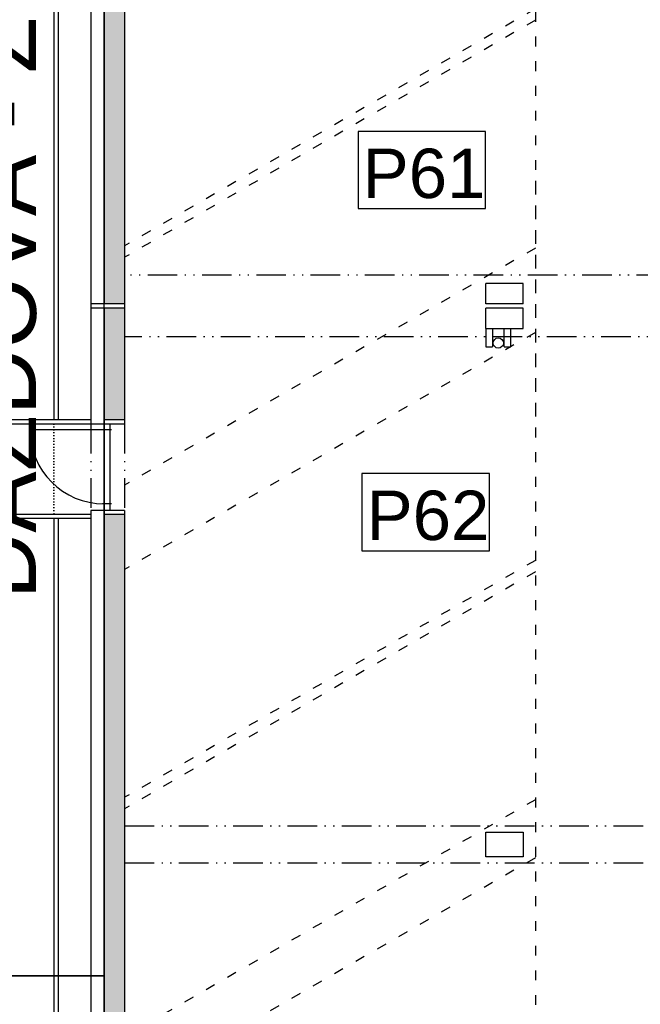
# Model space of a CAD drawing. Extents: x 4743276 to 9726129, y -4307434 to -1665362.
# Tile 103 of 121: x 4867288 to 4874828, y -1809586 to -1797615. Entities that reach past the tile are written whole.
import ezdxf

# ---------------------------------------------------------------- set-up
doc = ezdxf.new("R2010")
doc.units = 0
doc.header["$MEASUREMENT"] = 0
for name, pattern in [('ACAD_ISO03W100', [30, 12, -18]), ('ACAD_ISO07W100', [3.5, 0.5, -3]), ('ACAD_ISO12W100', [22, 12, -3, 0.5, -3, 0.5, -3])]:
    doc.linetypes.add(name, pattern=pattern)
doc.layers.get('0').update_dxf_attribs({"linetype": 'CONTINUOUS'})
doc.layers.get('Defpoints').update_dxf_attribs({"color": 61, "linetype": 'CONTINUOUS'})
for name, color, linetype in [('MÚRY', 1, 'CONTINUOUS'), ('OKNÁ', 146, 'CONTINUOUS'), ('POZEMOK', 8, 'CONTINUOUS'), ('siete', 6, 'CONTINUOUS'), ('TENKÁ', 7, 'CONTINUOUS'), ('tzb', 55, 'CONTINUOUS'), ('ZARIADENIE1', 145, 'CONTINUOUS'), ('ZARIADOVACIE', 144, 'CONTINUOUS'), ('šrafy-múry', 8, 'CONTINUOUS')]:
    doc.layers.add(name, color=color, linetype=linetype)
doc.styles.add('styl1', font='arial.ttf')
doc.styles.add('Style-Arial', font='arial.ttf')
doc.dimstyles.new('STANDARD 200', dxfattribs={"dimtxt": 600, "dimasz": 700, "dimexe": 10, "dimexo": 200, "dimgap": 100, "dimtad": 1, "dimdsep": 46, "dimlunit": 6, "dimtxsty": 'Style-Arial', "dimblk": 'ARCHTICK', "dimblk1": 'OBLIQUE', "dimblk2": 'ARCHTICK', "dimcen": 2.5, "dimse1": 1, "dimse2": 1, "dimadec": 0, "dimazin": 0, "dimtfac": 1, "dimtmove": 1, "dimatfit": 3, "dimldrblk": 'OBLIQUE', "dimfxl": 1, "dimtolj": 1, "dimtzin": 0, "dimarcsym": 0})

# ---------------------------------------------------------------- blocks, each defined once
blk = doc.blocks.new('_ArchTick')
at = {"color": 0, "linetype": 'ByBlock', "const_width": 0.15}
blk.add_lwpolyline([(-0.5, -0.5), (0.5, 0.5)], dxfattribs=at)
blk = doc.blocks.new('*D41313')
at = {"layer": 'Defpoints', "color": 0}
for p in [(4868314, -1788361), (4857372, -1820251), (4868314, -1820251)]:
    blk.add_point(p, dxfattribs=at)
at = {"layer": 'ZARIADOVACIE', "color": 0, "lineweight": -2}
blk.add_line((4857372, -1788361), (4857372, -1820251), dxfattribs=at)
at = {"layer": 'ZARIADOVACIE', "color": 0, "linetype": 'ByBlock', "lineweight": -2, "xscale": 700, "yscale": 700, "zscale": 700}
for p, rotation in [((4857372, -1788361), 90), ((4857372, -1820251), 270)]:
    blk.add_blockref('_ArchTick', p, dxfattribs=dict(at, rotation=rotation))
at = {"layer": 'ZARIADOVACIE', "color": 0, "insert": (4856946, -1805118), "char_height": 600, "attachment_point": 5, "rotation": 90, "style": 'Style-Arial'}
blk.add_mtext('\\A1;31ﾠ890', dxfattribs=at)
blk = doc.blocks.new('_OBLIQUE')
at = {"color": 0, "linetype": 'ByBlock'}
blk.add_line((-0.5, -0.5), (0.5, 0.5), dxfattribs=at)
blk = doc.blocks.new('*D41314')
at = {"layer": 'Defpoints', "color": 0}
for p in [(4835324, -1805801), (4868314, -1805801), (4835324, -1811458)]:
    blk.add_point(p, dxfattribs=at)
at = {"layer": 'ZARIADOVACIE', "color": 0, "lineweight": -2}
blk.add_line((4868314, -1811458), (4835324, -1811458), dxfattribs=at)
at = {"layer": 'ZARIADOVACIE', "color": 0, "linetype": 'ByBlock', "lineweight": -2, "xscale": 700, "yscale": 700, "zscale": 700, "rotation": 180}
blk.add_blockref('_ArchTick', (4835324, -1811458), dxfattribs=at)
at = {"layer": 'ZARIADOVACIE', "color": 0, "linetype": 'ByBlock', "lineweight": -2, "xscale": 700, "yscale": 700, "zscale": 700}
blk.add_blockref('_ArchTick', (4868314, -1811458), dxfattribs=at)
at = {"layer": 'ZARIADOVACIE', "color": 0, "insert": (4851819, -1811052), "char_height": 600, "attachment_point": 5, "style": 'Style-Arial'}
blk.add_mtext('\\A1;32ﾠ990', dxfattribs=at)
blk = doc.blocks.new('po')
at = {"layer": 'šrafy-múry'}
h = blk.add_hatch(color=256, dxfattribs=at)
h.dxf.hatch_style = 1
h.paths.add_polyline_path([(4866100, -1533106), (4866350, -1533106), (4866350, -1530556), (4866100, -1530556)])
h = blk.add_hatch(color=256, dxfattribs=at)
h.dxf.hatch_style = 1
h.paths.add_polyline_path([(4866350, -1535256), (4866350, -1534906), (4866350, -1533246), (4866350, -1533106), (4866100, -1533106), (4866100, -1535256)])
h = blk.add_hatch(color=256, dxfattribs=at)
h.dxf.hatch_style = 1
h.paths.add_polyline_path([(4866350, -1536666), (4866350, -1536064), (4866350, -1535656), (4866350, -1535306), (4866100, -1535306), (4866100, -1536666)])
h = blk.add_hatch(color=256, dxfattribs=at)
h.dxf.hatch_style = 1
h.paths.add_polyline_path([(4866350, -1539666), (4866350, -1537816), (4866100, -1537816), (4866100, -1539666)])
h = blk.add_hatch(color=256, dxfattribs=at)
h.dxf.hatch_style = 1
h.paths.add_polyline_path([(4866350, -1541066), (4866350, -1539666), (4866100, -1539666), (4866100, -1541066)])
h = blk.add_hatch(color=256, dxfattribs=at)
h.dxf.hatch_style = 1
h.paths.add_polyline_path([(4866350, -1545956), (4866350, -1541066), (4866100, -1541066), (4866100, -1545956)])
at = {"layer": 'MÚRY', "color": 7}
for p, q in [((4865940, -1524231), (4865940, -1535306)), ((4866350, -1524231), (4866350, -1535306)), ((4871190, -1535006), (4870740, -1535006)), ((4870740, -1535256), (4870740, -1535006)), ((4871190, -1535256), (4871190, -1535006)), ((4871190, -1535256), (4870740, -1535256)), ((4865940, -1535306), (4865940, -1536716)), ((4866350, -1535306), (4866350, -1536716)), ((4871190, -1535306), (4870740, -1535306)), ((4870740, -1535556), (4870740, -1535306)), ((4871190, -1535556), (4871190, -1535306)), ((4870740, -1535556), (4870740, -1535776)), ((4870740, -1535556), (4870740, -1535776)), ((4870820, -1535556), (4870820, -1535776)), ((4870820, -1535556), (4870960, -1535556)), ((4870820, -1535556), (4870820, -1535776)), ((4870820, -1535556), (4870960, -1535556)), ((4870960, -1535776), (4870960, -1535556)), ((4870960, -1535776), (4870960, -1535556)), ((4871040, -1535776), (4871040, -1535556)), ((4871040, -1535556), (4871190, -1535556)), ((4871040, -1535776), (4871040, -1535556)), ((4871040, -1535556), (4871190, -1535556)), ((4870740, -1535776), (4870820, -1535776)), ((4870960, -1535776), (4871040, -1535776)), ((4866350, -1536716), (4865940, -1536716)), ((4865940, -1537766), (4865940, -1554276)), ((4866350, -1537766), (4865940, -1537766)), ((4866350, -1537766), (4866350, -1554441))]:
    blk.add_line(p, q, dxfattribs=at)
blk.add_lwpolyline([(4870740, -1541676), (4871190, -1541676), (4871190, -1541976), (4870740, -1541976)], close=True, dxfattribs=at)
at = {"layer": 'OKNÁ', "ltscale": 0.25}
for p, q in [((4866100, -1536786), (4865200, -1536786)), ((4866190, -1536786), (4866080, -1536786)), ((4866100, -1536716), (4866100, -1537766)), ((4866170, -1536716), (4866170, -1537766)), ((4866190, -1537686), (4866080, -1537686))]:
    blk.add_line(p, q, dxfattribs=at)
blk.add_arc((4866100, -1536786), 900, 180, 270, dxfattribs=at)
at = {"layer": 'POZEMOK', "linetype": 'ACAD_ISO03W100', "ltscale": 10}
for p, q in [((4871340, -1523306), (4871340, -1536660)), ((4871340, -1531668), (4866350, -1534549)), ((4871340, -1531807), (4866350, -1534688)), ((4871340, -1533758), (4871340, -1567816)), ((4871340, -1534578), (4866350, -1537459)), ((4871340, -1534578), (4867734, -1536660)), ((4871340, -1535602), (4866350, -1538483)), ((4871340, -1538373), (4866350, -1541254)), ((4871340, -1538512), (4866350, -1541393)), ((4871340, -1541283), (4866350, -1544164)), ((4871340, -1541990), (4866350, -1544871))]:
    blk.add_line(p, q, dxfattribs=at)
at = {"layer": 'TENKÁ'}
for p, q in [((4866100, -1524231), (4866100, -1535256)), ((4866350, -1535256), (4865940, -1535256)), ((4866350, -1535306), (4865940, -1535306)), ((4866350, -1535306), (4865940, -1535306)), ((4866100, -1535306), (4866100, -1536716)), ((4870740, -1535556), (4870820, -1535556)), ((4870740, -1535556), (4870820, -1535556)), ((4870960, -1535556), (4871040, -1535556)), ((4870960, -1535556), (4871040, -1535556)), ((4866350, -1536666), (4866100, -1536666)), ((4866100, -1537766), (4866100, -1554436)), ((4866350, -1537816), (4866100, -1537816))]:
    blk.add_line(p, q, dxfattribs=at)
at = {"layer": 'TENKÁ', "linetype": 'ACAD_ISO12W100', "ltscale": 30}
for p, q in [((4879530, -1534906), (4866350, -1534906)), ((4875140, -1535656), (4866350, -1535656)), ((4865940, -1536716), (4865940, -1537766)), ((4866350, -1536716), (4866350, -1537766)), ((4866350, -1541601), (4875140, -1541601)), ((4866350, -1542051), (4875140, -1542051))]:
    blk.add_line(p, q, dxfattribs=at)
at = {"layer": 'tzb'}
blk.add_circle((4870890, -1535731), 62.5, dxfattribs=at)
at = {"layer": 'ZARIADOVACIE', "ltscale": 0.25}
for points in [[(4870735, -1533161), (4869186, -1533161), (4869186, -1534097), (4870735, -1534097)], [(4870782, -1537319), (4869233, -1537319), (4869233, -1538256), (4870782, -1538256)]]:
    blk.add_lwpolyline(points, close=True, dxfattribs=at)
at = {"layer": 'ZARIADOVACIE', "ltscale": 0.25, "style": 'Style-Arial'}
for s, p in [('P61', (4869242, -1533968)), ('P62', (4869290, -1538126))]:
    blk.add_text(s, height=600, dxfattribs=at).set_placement(p)

msp = doc.modelspace()

# ---------------------------------------------------------------- linework, layer by layer
at = {"layer": 'siete', "color": 55, "lineweight": 35, "ltscale": 0.8}
msp.add_line((4868313.799, -1809240.548), (4863663.849, -1809240.548), dxfattribs=at)
at = {"layer": 'TENKÁ'}
for p, q in [((4867703.799, -1790220.548), (4867703.799, -1802480.548)), ((4867753.799, -1790220.548), (4867753.799, -1802480.548)), ((4868153.799, -1802530.548), (4856318.799, -1802530.548)), ((4868153.799, -1802480.548), (4856368.799, -1802480.548)), ((4868153.799, -1803630.548), (4856318.799, -1803630.548)), ((4868153.799, -1803680.548), (4856368.799, -1803680.548)), ((4867703.799, -1803680.548), (4867703.799, -1819640.548)), ((4867753.799, -1803680.548), (4867753.799, -1819690.548))]:
    msp.add_line(p, q, dxfattribs=at)
at = {"layer": 'TENKÁ', "linetype": 'ACAD_ISO07W100', "ltscale": 10}
msp.add_line((4867703.799, -1802530.548), (4867703.799, -1803630.548), dxfattribs=at)
at = {"layer": 'ZARIADENIE1'}
msp.add_lwpolyline([(4835323.799, -1788360.548), (4835323.799, -1820250.548), (4868313.799, -1820250.548), (4868313.799, -1788360.548)], close=True, dxfattribs=at)

# ---------------------------------------------------------------- block references
at = {"layer": 'TENKÁ'}
msp.add_blockref('po', (2213.299, -265814.857), dxfattribs=at)

# ---------------------------------------------------------------- texts
at = {"layer": 'TENKÁ', "color": 30, "lineweight": 35, "ltscale": 0.25, "style": 'styl1'}
msp.add_text('DAŽĎOVÁ - ZO STRIECH', height=800, rotation=90, dxfattribs=at).set_placement((4867485.435, -1804659.009))

# ---------------------------------------------------------------- dimensions: what is measured, and where the dimension line sits
at = {"layer": 'ZARIADOVACIE', "color": 7}
dim = msp.add_linear_dim(base=(4857372, -1820250.548), p1=(4868313.799, -1788360.548), p2=(4868313.799, -1820250.548), angle=270, dimstyle='STANDARD 200', override={"dimtxsty": 'Style-Arial', "dimldrblk": 'OBLIQUE'}, dxfattribs=at)
dim.commit()
dim.dimension.update_dxf_attribs({"geometry": '*D41313', "text_midpoint": (4857353, -1805117.5), "dimtype": 160})
dim = msp.add_linear_dim(base=(4835323.799, -1811458.5), p1=(4868313.799, -1805800.548), p2=(4835323.799, -1805800.548), dimstyle='STANDARD 200', override={"dimtxsty": 'Style-Arial', "dimldrblk": 'OBLIQUE'}, dxfattribs=at)
dim.commit()
dim.dimension.update_dxf_attribs({"geometry": '*D41314', "text_midpoint": (4851818.799, -1811051.952)})

doc.saveas('drawing.dxf')
